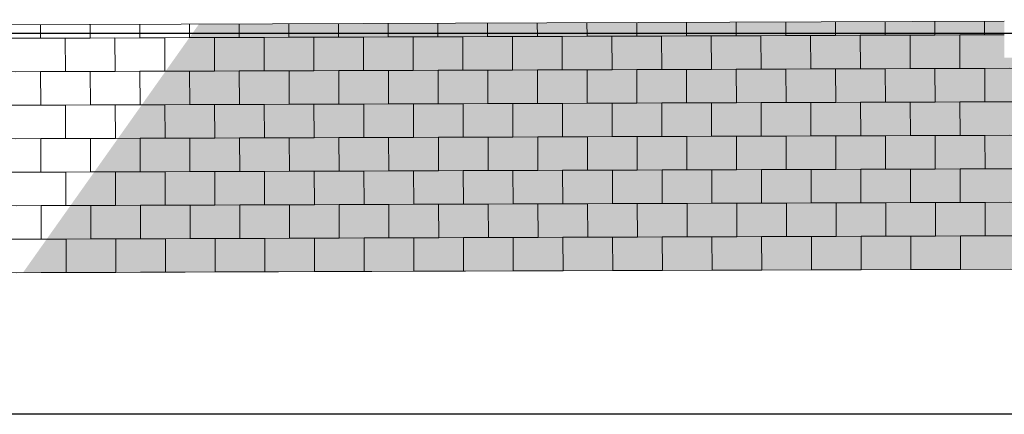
# Model space of a CAD drawing. Header units: millimetres. Extents: x 45224 to 83436, y 34576 to 50300.
# Tile 9 of 27: x 57993 to 61956, y 36143 to 37734. Entities that reach past the tile are written whole.
import ezdxf

# ---------------------------------------------------------------- set-up
doc = ezdxf.new("R2010")
doc.units = ezdxf.units.MM
doc.header["$LTSCALE"] = 0.5
doc.header["$MEASUREMENT"] = 0
doc.linetypes.add('PLINE', pattern=[0])
doc.layers.add('0(Nye konstruksjoner)', color=7, linetype='Continuous')
doc.layers.add('761- Veger (kjøreveger_ sykkel- og gangveier mv)(Nye konstruksjoner)', color=7, linetype='Continuous')
doc.layers.add('255- Gulvoverflate(Nye konstruksjoner)', color=7, linetype='Continuous', lineweight=0)
doc.layers.add('256- Faste himlinger og overflatebehandling(Nye konstruksjoner)', color=7, linetype='Continuous', lineweight=0)

# ---------------------------------------------------------------- blocks, each defined once
blk = doc.blocks.new('*X371', base_point=(6224918.5, 0))
at = {"layer": '255- Gulvoverflate(Nye konstruksjoner)', "linetype": 'PLINE'}
for p, q in [((58076.6, 37714.2), (58076.7, 37659.2)), ((58276.7, 37659.9), (58276.6, 37714.9)), ((58276.6, 37714.9), (58276.7, 37659.9)), ((58476.6, 37715.6), (58476.7, 37660.6)), ((58676.7, 37661.3), (58676.6, 37716.3)), ((58676.6, 37716.3), (58676.7, 37661.3)), ((58876.6, 37717), (58876.7, 37662)), ((59076.7, 37662.7), (59076.6, 37717.7)), ((59076.6, 37717.7), (59076.7, 37662.7)), ((59276.5, 37718.4), (59276.7, 37663.4)), ((59476.7, 37664.1), (59476.5, 37719.1)), ((59476.5, 37719.1), (59476.7, 37664.1)), ((59676.5, 37719.7), (59676.7, 37664.8)), ((59876.7, 37665.4), (59876.5, 37720.4)), ((59876.5, 37720.4), (59876.7, 37665.4)), ((60076.5, 37721.1), (60076.7, 37666.1)), ((60276.7, 37666.8), (60276.5, 37721.8)), ((60276.5, 37721.8), (60276.7, 37666.8)), ((60476.5, 37722.5), (60476.7, 37667.5)), ((60676.7, 37668.2), (60676.5, 37723.2)), ((60676.5, 37723.2), (60676.7, 37668.2)), ((60876.5, 37723.9), (60876.7, 37668.9)), ((61076.7, 37669.6), (61076.5, 37724.6)), ((61076.5, 37724.6), (61076.7, 37669.6)), ((61276.5, 37725.3), (61276.7, 37670.3)), ((61476.7, 37671), (61476.5, 37726)), ((61476.5, 37726), (61476.7, 37671)), ((61676.5, 37726.7), (61676.7, 37671.7)), ((61876.7, 37672.4), (61876.5, 37727.4)), ((61876.5, 37727.4), (61876.7, 37672.4)), ((58076.7, 37659.2), (57876.7, 37658.5)), ((58276.7, 37659.9), (58076.7, 37659.2)), ((58076.7, 37659.2), (58176.7, 37659.5)), ((58176.7, 37659.5), (58376.7, 37660.2)), ((58177.2, 37524.5), (58176.7, 37659.5)), ((58176.7, 37659.5), (58177.2, 37524.5)), ((58476.7, 37660.6), (58276.7, 37659.9)), ((58376.7, 37660.2), (58377.2, 37525.2)), ((58676.7, 37661.3), (58476.7, 37660.6)), ((58476.7, 37660.6), (58576.7, 37660.9)), ((58576.7, 37660.9), (58776.7, 37661.6)), ((58577.2, 37525.9), (58576.7, 37660.9)), ((58576.7, 37660.9), (58577.2, 37525.9)), ((58876.7, 37662), (58676.7, 37661.3)), ((58776.7, 37661.6), (58777.2, 37526.6)), ((59076.7, 37662.7), (58876.7, 37662)), ((58876.7, 37662), (58976.7, 37662.3)), ((58976.7, 37662.3), (59176.7, 37663)), ((58977.2, 37527.3), (58976.7, 37662.3)), ((58976.7, 37662.3), (58977.2, 37527.3)), ((59276.7, 37663.4), (59076.7, 37662.7)), ((59176.7, 37663), (59177.2, 37528)), ((59476.7, 37664.1), (59276.7, 37663.4)), ((59276.7, 37663.4), (59376.7, 37663.7)), ((59376.7, 37663.7), (59576.7, 37664.4)), ((59377.2, 37528.7), (59376.7, 37663.7)), ((59376.7, 37663.7), (59377.2, 37528.7)), ((59676.7, 37664.8), (59476.7, 37664.1)), ((59576.7, 37664.4), (59577.2, 37529.4)), ((59876.7, 37665.4), (59676.7, 37664.8)), ((59676.7, 37664.8), (59776.7, 37665.1)), ((59776.7, 37665.1), (59976.7, 37665.8)), ((59777.2, 37530.1), (59776.7, 37665.1)), ((59776.7, 37665.1), (59777.2, 37530.1)), ((60076.7, 37666.1), (59876.7, 37665.4)), ((59976.7, 37665.8), (59977.2, 37530.8)), ((60276.7, 37666.8), (60076.7, 37666.1)), ((60076.7, 37666.1), (60176.7, 37666.5)), ((60176.7, 37666.5), (60376.7, 37667.2)), ((60177.2, 37531.5), (60176.7, 37666.5)), ((60176.7, 37666.5), (60177.2, 37531.5)), ((60476.7, 37667.5), (60276.7, 37666.8)), ((60376.7, 37667.2), (60377.2, 37532.2)), ((60676.7, 37668.2), (60476.7, 37667.5)), ((60476.7, 37667.5), (60576.7, 37667.9)), ((60576.7, 37667.9), (60776.7, 37668.6)), ((60577.2, 37532.9), (60576.7, 37667.9)), ((60576.7, 37667.9), (60577.2, 37532.9)), ((60876.7, 37668.9), (60676.7, 37668.2)), ((60776.7, 37668.6), (60777.2, 37533.6)), ((61076.7, 37669.6), (60876.7, 37668.9)), ((60876.7, 37668.9), (60976.7, 37669.3)), ((60976.7, 37669.3), (61176.7, 37670)), ((60977.2, 37534.3), (60976.7, 37669.3)), ((60976.7, 37669.3), (60977.2, 37534.3)), ((61276.7, 37670.3), (61076.7, 37669.6)), ((61176.7, 37670), (61177.2, 37535)), ((61476.7, 37671), (61276.7, 37670.3)), ((61276.7, 37670.3), (61376.7, 37670.7)), ((61376.7, 37670.7), (61576.7, 37671.4)), ((61377.2, 37535.7), (61376.7, 37670.7)), ((61376.7, 37670.7), (61377.2, 37535.7)), ((61676.7, 37671.7), (61476.7, 37671)), ((61576.7, 37671.4), (61577.2, 37536.4)), ((61876.7, 37672.4), (61676.7, 37671.7)), ((61676.7, 37671.7), (61776.7, 37672.1)), ((61776.7, 37672.1), (61956.2, 37672.7)), ((61777.2, 37537.1), (61776.7, 37672.1)), ((61776.7, 37672.1), (61777.2, 37537.1)), ((61956.2, 37672.7), (61876.7, 37672.4)), ((59677.2, 37529.8), (59877.2, 37530.4)), ((59977.2, 37530.8), (59777.2, 37530.1)), ((59877.2, 37530.4), (60077.2, 37531.1)), ((59877.7, 37395.4), (59877.2, 37530.4)), ((59877.2, 37530.4), (59877.7, 37395.4)), ((60077.2, 37531.1), (59977.2, 37530.8)), ((60077.2, 37531.1), (60277.2, 37531.8)), ((60177.2, 37531.5), (60077.2, 37531.1)), ((60077.2, 37531.1), (60077.7, 37396.1)), ((60377.2, 37532.2), (60177.2, 37531.5)), ((60277.2, 37531.8), (60477.2, 37532.5)), ((60277.7, 37396.8), (60277.2, 37531.8)), ((60277.2, 37531.8), (60277.7, 37396.8)), ((60477.2, 37532.5), (60377.2, 37532.2)), ((60477.2, 37532.5), (60677.2, 37533.2)), ((60577.2, 37532.9), (60477.2, 37532.5)), ((60477.2, 37532.5), (60477.7, 37397.5)), ((60777.2, 37533.6), (60577.2, 37532.9)), ((60677.2, 37533.2), (60877.2, 37533.9)), ((60677.7, 37398.2), (60677.2, 37533.2)), ((60677.2, 37533.2), (60677.7, 37398.2)), ((60877.2, 37533.9), (60777.2, 37533.6)), ((60877.2, 37533.9), (61077.2, 37534.6)), ((60977.2, 37534.3), (60877.2, 37533.9)), ((60877.2, 37533.9), (60877.7, 37398.9)), ((61177.2, 37535), (60977.2, 37534.3)), ((61077.2, 37534.6), (61277.2, 37535.3)), ((61077.7, 37399.6), (61077.2, 37534.6)), ((61077.2, 37534.6), (61077.7, 37399.6)), ((61277.2, 37535.3), (61177.2, 37535)), ((61277.2, 37535.3), (61477.2, 37536)), ((61377.2, 37535.7), (61277.2, 37535.3)), ((61277.2, 37535.3), (61277.7, 37400.3)), ((61577.2, 37536.4), (61377.2, 37535.7)), ((61477.2, 37536), (61677.2, 37536.7)), ((61477.7, 37401), (61477.2, 37536)), ((61477.2, 37536), (61477.7, 37401)), ((61677.2, 37536.7), (61577.2, 37536.4)), ((61677.2, 37536.7), (61877.2, 37537.4)), ((61777.2, 37537.1), (61677.2, 37536.7)), ((61677.2, 37536.7), (61677.7, 37401.7)), ((61977.2, 37537.8), (61777.2, 37537.1)), ((61877.2, 37537.4), (62077.2, 37538.1)), ((61877.7, 37402.4), (61877.2, 37537.4)), ((61877.2, 37537.4), (61877.7, 37402.4)), ((57877.2, 37523.5), (58077.2, 37524.2)), ((58077.2, 37524.2), (57977.2, 37523.8)), ((58077.2, 37524.2), (58277.2, 37524.9)), ((58177.2, 37524.5), (58077.2, 37524.2)), ((58077.2, 37524.2), (58077.7, 37389.2)), ((58377.2, 37525.2), (58177.2, 37524.5)), ((58277.2, 37524.9), (58477.2, 37525.6)), ((58277.7, 37389.9), (58277.2, 37524.9)), ((58277.2, 37524.9), (58277.7, 37389.9)), ((58477.2, 37525.6), (58377.2, 37525.2)), ((58477.2, 37525.6), (58677.2, 37526.3)), ((58577.2, 37525.9), (58477.2, 37525.6)), ((58477.2, 37525.6), (58477.7, 37390.6)), ((58777.2, 37526.6), (58577.2, 37525.9)), ((58677.2, 37526.3), (58877.2, 37527)), ((58677.7, 37391.3), (58677.2, 37526.3)), ((58677.2, 37526.3), (58677.7, 37391.3)), ((58877.2, 37527), (58777.2, 37526.6)), ((58877.2, 37527), (59077.2, 37527.7)), ((58977.2, 37527.3), (58877.2, 37527)), ((58877.2, 37527), (58877.7, 37392)), ((59177.2, 37528), (58977.2, 37527.3)), ((59077.2, 37527.7), (59277.2, 37528.4)), ((59077.7, 37392.7), (59077.2, 37527.7)), ((59077.2, 37527.7), (59077.7, 37392.7)), ((59277.2, 37528.4), (59177.2, 37528)), ((59277.2, 37528.4), (59477.2, 37529.1)), ((59377.2, 37528.7), (59277.2, 37528.4)), ((59277.2, 37528.4), (59277.7, 37393.4)), ((59577.2, 37529.4), (59377.2, 37528.7)), ((59477.2, 37529.1), (59677.2, 37529.8)), ((59477.7, 37394.1), (59477.2, 37529.1)), ((59477.2, 37529.1), (59477.7, 37394.1)), ((59677.2, 37529.8), (59577.2, 37529.4)), ((59777.2, 37530.1), (59677.2, 37529.8)), ((59677.2, 37529.8), (59677.7, 37394.8)), ((58077.7, 37389.2), (57877.7, 37388.5)), ((58277.7, 37389.9), (58077.7, 37389.2)), ((58077.7, 37389.2), (58177.7, 37389.5)), ((58177.7, 37389.5), (58377.7, 37390.2)), ((58178.2, 37254.5), (58177.7, 37389.5)), ((58177.7, 37389.5), (58178.2, 37254.5)), ((58477.7, 37390.6), (58277.7, 37389.9)), ((58377.7, 37390.2), (58378.2, 37255.2)), ((58677.7, 37391.3), (58477.7, 37390.6)), ((58477.7, 37390.6), (58577.7, 37390.9)), ((58577.7, 37390.9), (58777.7, 37391.6)), ((58578.2, 37255.9), (58577.7, 37390.9)), ((58577.7, 37390.9), (58578.2, 37255.9)), ((58877.7, 37392), (58677.7, 37391.3)), ((58777.7, 37391.6), (58778.2, 37256.6)), ((59077.7, 37392.7), (58877.7, 37392)), ((58877.7, 37392), (58977.7, 37392.3)), ((58977.7, 37392.3), (59177.7, 37393)), ((58978.2, 37257.3), (58977.7, 37392.3)), ((58977.7, 37392.3), (58978.2, 37257.3)), ((59277.7, 37393.4), (59077.7, 37392.7)), ((59177.7, 37393), (59178.2, 37258)), ((59477.7, 37394.1), (59277.7, 37393.4)), ((59277.7, 37393.4), (59377.7, 37393.7)), ((59377.7, 37393.7), (59577.7, 37394.4)), ((59378.2, 37258.7), (59377.7, 37393.7)), ((59377.7, 37393.7), (59378.2, 37258.7)), ((59677.7, 37394.8), (59477.7, 37394.1)), ((59577.7, 37394.4), (59578.2, 37259.4)), ((59877.7, 37395.4), (59677.7, 37394.8)), ((59677.7, 37394.8), (59777.7, 37395.1)), ((59777.7, 37395.1), (59977.7, 37395.8)), ((59778.2, 37260.1), (59777.7, 37395.1)), ((59777.7, 37395.1), (59778.2, 37260.1)), ((60077.7, 37396.1), (59877.7, 37395.4)), ((59977.7, 37395.8), (59978.2, 37260.8)), ((60277.7, 37396.8), (60077.7, 37396.1)), ((60077.7, 37396.1), (60177.7, 37396.5)), ((60177.7, 37396.5), (60377.7, 37397.2)), ((60178.1, 37261.5), (60177.7, 37396.5)), ((60177.7, 37396.5), (60178.1, 37261.5)), ((60477.7, 37397.5), (60277.7, 37396.8)), ((60377.7, 37397.2), (60378.1, 37262.2)), ((60677.7, 37398.2), (60477.7, 37397.5)), ((60477.7, 37397.5), (60577.7, 37397.9)), ((60577.7, 37397.9), (60777.7, 37398.6)), ((60578.1, 37262.9), (60577.7, 37397.9)), ((60577.7, 37397.9), (60578.1, 37262.9)), ((60877.7, 37398.9), (60677.7, 37398.2)), ((60777.7, 37398.6), (60778.1, 37263.6)), ((61077.7, 37399.6), (60877.7, 37398.9)), ((60877.7, 37398.9), (60977.7, 37399.3)), ((60977.7, 37399.3), (61177.7, 37400)), ((60978.1, 37264.3), (60977.7, 37399.3)), ((60977.7, 37399.3), (60978.1, 37264.3)), ((61277.7, 37400.3), (61077.7, 37399.6)), ((61177.7, 37400), (61178.1, 37265)), ((61477.7, 37401), (61277.7, 37400.3)), ((61277.7, 37400.3), (61377.7, 37400.7)), ((61377.7, 37400.7), (61577.7, 37401.4)), ((61378.1, 37265.7), (61377.7, 37400.7)), ((61377.7, 37400.7), (61378.1, 37265.7)), ((61677.7, 37401.7), (61477.7, 37401)), ((61577.7, 37401.4), (61578.1, 37266.4)), ((61877.7, 37402.4), (61677.7, 37401.7)), ((61677.7, 37401.7), (61777.7, 37402.1)), ((61777.7, 37402.1), (61977.7, 37402.8)), ((61778.1, 37267.1), (61777.7, 37402.1)), ((61777.7, 37402.1), (61778.1, 37267.1)), ((62077.7, 37403.1), (61877.7, 37402.4)), ((57878.2, 37253.5), (58078.2, 37254.2)), ((58078.2, 37254.2), (57978.2, 37253.8)), ((58078.2, 37254.2), (58278.2, 37254.9)), ((58178.2, 37254.5), (58078.2, 37254.2)), ((58078.2, 37254.2), (58078.6, 37119.2)), ((58378.2, 37255.2), (58178.2, 37254.5)), ((58278.2, 37254.9), (58478.2, 37255.6)), ((58278.6, 37119.9), (58278.2, 37254.9)), ((58278.2, 37254.9), (58278.6, 37119.9)), ((58478.2, 37255.6), (58378.2, 37255.2)), ((58478.2, 37255.6), (58678.2, 37256.3)), ((58578.2, 37255.9), (58478.2, 37255.6)), ((58478.2, 37255.6), (58478.6, 37120.6)), ((58778.2, 37256.6), (58578.2, 37255.9)), ((58678.2, 37256.3), (58878.2, 37257)), ((58678.6, 37121.3), (58678.2, 37256.3)), ((58678.2, 37256.3), (58678.6, 37121.3)), ((58878.2, 37257), (58778.2, 37256.6)), ((58878.2, 37257), (59078.2, 37257.7)), ((58978.2, 37257.3), (58878.2, 37257)), ((58878.2, 37257), (58878.6, 37122)), ((59178.2, 37258), (58978.2, 37257.3)), ((59078.2, 37257.7), (59278.2, 37258.4)), ((59078.6, 37122.7), (59078.2, 37257.7)), ((59078.2, 37257.7), (59078.6, 37122.7)), ((59278.2, 37258.4), (59178.2, 37258)), ((59278.2, 37258.4), (59478.2, 37259.1)), ((59378.2, 37258.7), (59278.2, 37258.4)), ((59278.2, 37258.4), (59278.6, 37123.4)), ((59578.2, 37259.4), (59378.2, 37258.7)), ((59478.2, 37259.1), (59678.2, 37259.8)), ((59478.6, 37124.1), (59478.2, 37259.1)), ((59478.2, 37259.1), (59478.6, 37124.1)), ((59678.2, 37259.8), (59578.2, 37259.4)), ((59678.2, 37259.8), (59878.2, 37260.5)), ((59778.2, 37260.1), (59678.2, 37259.8)), ((59678.2, 37259.8), (59678.6, 37124.8)), ((59978.2, 37260.8), (59778.2, 37260.1)), ((59878.2, 37260.5), (60078.1, 37261.1)), ((59878.6, 37125.5), (59878.2, 37260.5)), ((59878.2, 37260.5), (59878.6, 37125.5)), ((60078.1, 37261.1), (59978.2, 37260.8)), ((60078.1, 37261.1), (60278.1, 37261.8)), ((60178.1, 37261.5), (60078.1, 37261.1)), ((60078.1, 37261.1), (60078.6, 37126.1)), ((60378.1, 37262.2), (60178.1, 37261.5)), ((60278.1, 37261.8), (60478.1, 37262.5)), ((60278.6, 37126.8), (60278.1, 37261.8)), ((60278.1, 37261.8), (60278.6, 37126.8)), ((60478.1, 37262.5), (60378.1, 37262.2)), ((60478.1, 37262.5), (60678.1, 37263.2)), ((60578.1, 37262.9), (60478.1, 37262.5)), ((60478.1, 37262.5), (60478.6, 37127.5)), ((60778.1, 37263.6), (60578.1, 37262.9)), ((60678.1, 37263.2), (60878.1, 37263.9)), ((60678.6, 37128.2), (60678.1, 37263.2)), ((60678.1, 37263.2), (60678.6, 37128.2)), ((60878.1, 37263.9), (60778.1, 37263.6)), ((60878.1, 37263.9), (61078.1, 37264.6)), ((60978.1, 37264.3), (60878.1, 37263.9)), ((60878.1, 37263.9), (60878.6, 37128.9)), ((61178.1, 37265), (60978.1, 37264.3)), ((61078.1, 37264.6), (61278.1, 37265.3)), ((61078.6, 37129.6), (61078.1, 37264.6)), ((61078.1, 37264.6), (61078.6, 37129.6)), ((61278.1, 37265.3), (61178.1, 37265)), ((61278.1, 37265.3), (61478.1, 37266)), ((61378.1, 37265.7), (61278.1, 37265.3)), ((61278.1, 37265.3), (61278.6, 37130.3)), ((61578.1, 37266.4), (61378.1, 37265.7)), ((61478.1, 37266), (61678.1, 37266.7)), ((61478.6, 37131), (61478.1, 37266)), ((61478.1, 37266), (61478.6, 37131)), ((61678.1, 37266.7), (61578.1, 37266.4)), ((61678.1, 37266.7), (61878.1, 37267.4)), ((61778.1, 37267.1), (61678.1, 37266.7)), ((61678.1, 37266.7), (61678.6, 37131.7)), ((61978.1, 37267.8), (61778.1, 37267.1)), ((61878.1, 37267.4), (62078.1, 37268.1)), ((61878.6, 37132.4), (61878.1, 37267.4)), ((61878.1, 37267.4), (61878.6, 37132.4)), ((58078.6, 37119.2), (57878.6, 37118.5)), ((58278.6, 37119.9), (58078.6, 37119.2)), ((58078.6, 37119.2), (58178.6, 37119.5)), ((58178.6, 37119.5), (58378.6, 37120.2)), ((58179.1, 36984.5), (58178.6, 37119.5)), ((58178.6, 37119.5), (58179.1, 36984.5)), ((58478.6, 37120.6), (58278.6, 37119.9)), ((58378.6, 37120.2), (58379.1, 36985.2)), ((58678.6, 37121.3), (58478.6, 37120.6)), ((58478.6, 37120.6), (58578.6, 37120.9)), ((58578.6, 37120.9), (58778.6, 37121.6)), ((58579.1, 36985.9), (58578.6, 37120.9)), ((58578.6, 37120.9), (58579.1, 36985.9)), ((58878.6, 37122), (58678.6, 37121.3)), ((58778.6, 37121.6), (58779.1, 36986.6)), ((59078.6, 37122.7), (58878.6, 37122)), ((58878.6, 37122), (58978.6, 37122.3)), ((58978.6, 37122.3), (59178.6, 37123)), ((58979.1, 36987.3), (58978.6, 37122.3)), ((58978.6, 37122.3), (58979.1, 36987.3)), ((59278.6, 37123.4), (59078.6, 37122.7)), ((59178.6, 37123), (59179.1, 36988)), ((59478.6, 37124.1), (59278.6, 37123.4)), ((59278.6, 37123.4), (59378.6, 37123.7)), ((59378.6, 37123.7), (59578.6, 37124.4)), ((59379.1, 36988.7), (59378.6, 37123.7)), ((59378.6, 37123.7), (59379.1, 36988.7)), ((59678.6, 37124.8), (59478.6, 37124.1)), ((59578.6, 37124.4), (59579.1, 36989.4)), ((59878.6, 37125.5), (59678.6, 37124.8)), ((59678.6, 37124.8), (59778.6, 37125.1)), ((59778.6, 37125.1), (59978.6, 37125.8)), ((59779.1, 36990.1), (59778.6, 37125.1)), ((59778.6, 37125.1), (59779.1, 36990.1)), ((60078.6, 37126.1), (59878.6, 37125.5)), ((59978.6, 37125.8), (59979.1, 36990.8)), ((60278.6, 37126.8), (60078.6, 37126.1)), ((60078.6, 37126.1), (60178.6, 37126.5)), ((60178.6, 37126.5), (60378.6, 37127.2)), ((60179.1, 36991.5), (60178.6, 37126.5)), ((60178.6, 37126.5), (60179.1, 36991.5)), ((60478.6, 37127.5), (60278.6, 37126.8)), ((60378.6, 37127.2), (60379.1, 36992.2)), ((60678.6, 37128.2), (60478.6, 37127.5)), ((60478.6, 37127.5), (60578.6, 37127.9)), ((60578.6, 37127.9), (60778.6, 37128.6)), ((60579.1, 36992.9), (60578.6, 37127.9)), ((60578.6, 37127.9), (60579.1, 36992.9)), ((60878.6, 37128.9), (60678.6, 37128.2)), ((60778.6, 37128.6), (60779.1, 36993.6)), ((61078.6, 37129.6), (60878.6, 37128.9)), ((60878.6, 37128.9), (60978.6, 37129.3)), ((60978.6, 37129.3), (61178.6, 37130)), ((60979.1, 36994.3), (60978.6, 37129.3)), ((60978.6, 37129.3), (60979.1, 36994.3)), ((61278.6, 37130.3), (61078.6, 37129.6)), ((61178.6, 37130), (61179.1, 36995)), ((61478.6, 37131), (61278.6, 37130.3)), ((61278.6, 37130.3), (61378.6, 37130.7)), ((61378.6, 37130.7), (61578.6, 37131.4)), ((61379.1, 36995.7), (61378.6, 37130.7)), ((61378.6, 37130.7), (61379.1, 36995.7)), ((61678.6, 37131.7), (61478.6, 37131)), ((61578.6, 37131.4), (61579.1, 36996.4)), ((61878.6, 37132.4), (61678.6, 37131.7)), ((61678.6, 37131.7), (61778.6, 37132.1)), ((61778.6, 37132.1), (61978.6, 37132.8)), ((61779.1, 36997.1), (61778.6, 37132.1)), ((61778.6, 37132.1), (61779.1, 36997.1)), ((62078.6, 37133.1), (61878.6, 37132.4)), ((57879.1, 36983.5), (58079.1, 36984.2)), ((58079.1, 36984.2), (57979.1, 36983.8)), ((58079.1, 36984.2), (58279.1, 36984.9)), ((58179.1, 36984.5), (58079.1, 36984.2)), ((58079.1, 36984.2), (58079.6, 36849.2)), ((58379.1, 36985.2), (58179.1, 36984.5)), ((58279.1, 36984.9), (58479.1, 36985.6)), ((58279.6, 36849.9), (58279.1, 36984.9)), ((58279.1, 36984.9), (58279.6, 36849.9)), ((58479.1, 36985.6), (58379.1, 36985.2)), ((58479.1, 36985.6), (58679.1, 36986.3)), ((58579.1, 36985.9), (58479.1, 36985.6)), ((58479.1, 36985.6), (58479.6, 36850.6)), ((58779.1, 36986.6), (58579.1, 36985.9)), ((58679.1, 36986.3), (58879.1, 36987)), ((58679.6, 36851.3), (58679.1, 36986.3)), ((58679.1, 36986.3), (58679.6, 36851.3)), ((58879.1, 36987), (58779.1, 36986.6)), ((58879.1, 36987), (59079.1, 36987.7)), ((58979.1, 36987.3), (58879.1, 36987)), ((58879.1, 36987), (58879.6, 36852)), ((59179.1, 36988), (58979.1, 36987.3)), ((59079.1, 36987.7), (59279.1, 36988.4)), ((59079.6, 36852.7), (59079.1, 36987.7)), ((59079.1, 36987.7), (59079.6, 36852.7)), ((59279.1, 36988.4), (59179.1, 36988)), ((59279.1, 36988.4), (59479.1, 36989.1)), ((59379.1, 36988.7), (59279.1, 36988.4)), ((59279.1, 36988.4), (59279.6, 36853.4)), ((59579.1, 36989.4), (59379.1, 36988.7)), ((59479.1, 36989.1), (59679.1, 36989.8)), ((59479.6, 36854.1), (59479.1, 36989.1)), ((59479.1, 36989.1), (59479.6, 36854.1)), ((59679.1, 36989.8), (59579.1, 36989.4)), ((59679.1, 36989.8), (59879.1, 36990.5)), ((59779.1, 36990.1), (59679.1, 36989.8)), ((59679.1, 36989.8), (59679.6, 36854.8)), ((59979.1, 36990.8), (59779.1, 36990.1)), ((59879.1, 36990.5), (60079.1, 36991.2)), ((59879.6, 36855.5), (59879.1, 36990.5)), ((59879.1, 36990.5), (59879.6, 36855.5)), ((60079.1, 36991.2), (59979.1, 36990.8)), ((60079.1, 36991.2), (60279.1, 36991.8)), ((60179.1, 36991.5), (60079.1, 36991.2)), ((60079.1, 36991.2), (60079.6, 36856.2)), ((60379.1, 36992.2), (60179.1, 36991.5)), ((60279.1, 36991.8), (60479.1, 36992.5)), ((60279.6, 36856.8), (60279.1, 36991.8)), ((60279.1, 36991.8), (60279.6, 36856.8)), ((60479.1, 36992.5), (60379.1, 36992.2)), ((60479.1, 36992.5), (60679.1, 36993.2)), ((60579.1, 36992.9), (60479.1, 36992.5)), ((60479.1, 36992.5), (60479.6, 36857.5)), ((60779.1, 36993.6), (60579.1, 36992.9)), ((60679.1, 36993.2), (60879.1, 36993.9)), ((60679.6, 36858.2), (60679.1, 36993.2)), ((60679.1, 36993.2), (60679.6, 36858.2)), ((60879.1, 36993.9), (60779.1, 36993.6)), ((60879.1, 36993.9), (61079.1, 36994.6)), ((60979.1, 36994.3), (60879.1, 36993.9)), ((60879.1, 36993.9), (60879.6, 36858.9)), ((61179.1, 36995), (60979.1, 36994.3)), ((61079.1, 36994.6), (61279.1, 36995.3)), ((61079.6, 36859.6), (61079.1, 36994.6)), ((61079.1, 36994.6), (61079.6, 36859.6)), ((61279.1, 36995.3), (61179.1, 36995)), ((61279.1, 36995.3), (61479.1, 36996)), ((61379.1, 36995.7), (61279.1, 36995.3)), ((61279.1, 36995.3), (61279.6, 36860.3)), ((61579.1, 36996.4), (61379.1, 36995.7)), ((61479.1, 36996), (61679.1, 36996.7)), ((61479.6, 36861), (61479.1, 36996)), ((61479.1, 36996), (61479.6, 36861)), ((61679.1, 36996.7), (61579.1, 36996.4)), ((61679.1, 36996.7), (61879.1, 36997.4)), ((61779.1, 36997.1), (61679.1, 36996.7)), ((61679.1, 36996.7), (61679.6, 36861.7)), ((61979.1, 36997.8), (61779.1, 36997.1)), ((61879.1, 36997.4), (62079.1, 36998.1)), ((61879.6, 36862.4), (61879.1, 36997.4)), ((61879.1, 36997.4), (61879.6, 36862.4)), ((60279.6, 36856.8), (60079.6, 36856.2)), ((60179.6, 36856.5), (60379.6, 36857.2)), ((60479.6, 36857.5), (60279.6, 36856.8)), ((60379.6, 36857.2), (60380, 36722.2)), ((60679.6, 36858.2), (60479.6, 36857.5)), ((60479.6, 36857.5), (60579.6, 36857.9)), ((60579.6, 36857.9), (60779.6, 36858.6)), ((60580, 36722.9), (60579.6, 36857.9)), ((60579.6, 36857.9), (60580, 36722.9)), ((60879.6, 36858.9), (60679.6, 36858.2)), ((60779.6, 36858.6), (60780, 36723.6)), ((61079.6, 36859.6), (60879.6, 36858.9)), ((60879.6, 36858.9), (60979.6, 36859.3)), ((60979.6, 36859.3), (61179.6, 36860)), ((60980, 36724.3), (60979.6, 36859.3)), ((60979.6, 36859.3), (60980, 36724.3)), ((61279.6, 36860.3), (61079.6, 36859.6)), ((61179.6, 36860), (61180, 36725)), ((61479.6, 36861), (61279.6, 36860.3)), ((61279.6, 36860.3), (61379.6, 36860.7)), ((61379.6, 36860.7), (61579.6, 36861.4)), ((61380, 36725.7), (61379.6, 36860.7)), ((61379.6, 36860.7), (61380, 36725.7)), ((61679.6, 36861.7), (61479.6, 36861)), ((61579.6, 36861.4), (61580, 36726.4)), ((61879.6, 36862.4), (61679.6, 36861.7)), ((61679.6, 36861.7), (61779.6, 36862.1)), ((61779.6, 36862.1), (61979.6, 36862.8)), ((61780, 36727.1), (61779.6, 36862.1)), ((61779.6, 36862.1), (61780, 36727.1)), ((62079.6, 36863.1), (61879.6, 36862.4)), ((58079.6, 36849.2), (57879.6, 36848.5)), ((58279.6, 36849.9), (58079.6, 36849.2)), ((58079.6, 36849.2), (58179.6, 36849.5)), ((58179.6, 36849.5), (58379.6, 36850.2)), ((58180, 36714.5), (58179.6, 36849.5)), ((58179.6, 36849.5), (58180, 36714.5)), ((58479.6, 36850.6), (58279.6, 36849.9)), ((58379.6, 36850.2), (58380, 36715.2)), ((58679.6, 36851.3), (58479.6, 36850.6)), ((58479.6, 36850.6), (58579.6, 36850.9)), ((58579.6, 36850.9), (58779.6, 36851.6)), ((58580, 36715.9), (58579.6, 36850.9)), ((58579.6, 36850.9), (58580, 36715.9)), ((58879.6, 36852), (58679.6, 36851.3)), ((58779.6, 36851.6), (58780, 36716.6)), ((59079.6, 36852.7), (58879.6, 36852)), ((58879.6, 36852), (58979.6, 36852.3)), ((58979.6, 36852.3), (59179.6, 36853)), ((58980, 36717.3), (58979.6, 36852.3)), ((58979.6, 36852.3), (58980, 36717.3)), ((59279.6, 36853.4), (59079.6, 36852.7)), ((59179.6, 36853), (59180, 36718)), ((59479.6, 36854.1), (59279.6, 36853.4)), ((59279.6, 36853.4), (59379.6, 36853.7)), ((59379.6, 36853.7), (59579.6, 36854.4)), ((59380, 36718.7), (59379.6, 36853.7)), ((59379.6, 36853.7), (59380, 36718.7)), ((59679.6, 36854.8), (59479.6, 36854.1)), ((59579.6, 36854.4), (59580, 36719.4)), ((59879.6, 36855.5), (59679.6, 36854.8)), ((59679.6, 36854.8), (59779.6, 36855.1)), ((59779.6, 36855.1), (59979.6, 36855.8)), ((59780, 36720.1), (59779.6, 36855.1)), ((59779.6, 36855.1), (59780, 36720.1)), ((60079.6, 36856.2), (59879.6, 36855.5)), ((59979.6, 36855.8), (59980, 36720.8)), ((60079.6, 36856.2), (60179.6, 36856.5)), ((60180, 36721.5), (60179.6, 36856.5)), ((60179.6, 36856.5), (60180, 36721.5)), ((58080, 36714.2), (57980, 36713.8)), ((58180, 36714.5), (58080, 36714.2)), ((58380, 36715.2), (58180, 36714.5)), ((58480, 36715.6), (58380, 36715.2)), ((58580, 36715.9), (58480, 36715.6)), ((58780, 36716.6), (58580, 36715.9)), ((58880, 36717), (58780, 36716.6)), ((58980, 36717.3), (58880, 36717)), ((59180, 36718), (58980, 36717.3)), ((59280, 36718.4), (59180, 36718)), ((59380, 36718.7), (59280, 36718.4)), ((59580, 36719.4), (59380, 36718.7)), ((59680, 36719.8), (59580, 36719.4)), ((59780, 36720.1), (59680, 36719.8)), ((59980, 36720.8), (59780, 36720.1)), ((60080, 36721.2), (59980, 36720.8)), ((60180, 36721.5), (60080, 36721.2)), ((60380, 36722.2), (60180, 36721.5)), ((60480, 36722.5), (60380, 36722.2)), ((60580, 36722.9), (60480, 36722.5)), ((60780, 36723.6), (60580, 36722.9)), ((60880, 36723.9), (60780, 36723.6)), ((60980, 36724.3), (60880, 36723.9)), ((61180, 36725), (60980, 36724.3)), ((61280, 36725.3), (61180, 36725)), ((61380, 36725.7), (61280, 36725.3)), ((61580, 36726.4), (61380, 36725.7)), ((61680, 36726.7), (61580, 36726.4)), ((61780, 36727.1), (61680, 36726.7)), ((61980, 36727.8), (61780, 36727.1))]:
    blk.add_line(p, q, dxfattribs=at)

msp = doc.modelspace()

# ---------------------------------------------------------------- hatches: boundary and pattern name
at = {"layer": '761- Veger (kjøreveger_ sykkel- og gangveier mv)(Nye konstruksjoner)', "linetype": 'Continuous'}
msp.add_hatch(color=256, dxfattribs=at).paths.add_polyline_path([(58006.3, 36713.9), (63680.1, 36733.7), (63677.1, 37580), (61956.2, 37580), (61956.2, 37727.7), (58715.1, 37716.4)])

# ---------------------------------------------------------------- linework, layer by layer
at = {"layer": '0(Nye konstruksjoner)', "linetype": 'PLINE', "flags": 128}
msp.add_lwpolyline([(45226.6, 37680), (64045.6, 37680), (64045.6, 38800), (71854.2, 38800), (71890.2, 38809.5), (72286.4, 39180.9), (73241.2, 40464.5), (73802.1, 40908.7), (74343.1, 41078.3), (79481.3, 41080), (79581.3, 40981.3), (80253.9, 40722.5), (80934.3, 40737.2), (82364.3, 40880), (83122.5, 40818.8), (83422.3, 40700), (83422.3, 38800), (83422.3, 36142.8), (45226.6, 36142.8)], close=True, dxfattribs=at)
at = {"layer": '256- Faste himlinger og overflatebehandling(Nye konstruksjoner)', "linetype": 'PLINE'}
for p, q in [((56076.6, 37707.2), (61956.2, 37727.7)), ((56604, 36709), (63680.1, 36733.7))]:
    msp.add_line(p, q, dxfattribs=at)

# ---------------------------------------------------------------- block references
at = {"layer": '761- Veger (kjøreveger_ sykkel- og gangveier mv)(Nye konstruksjoner)'}
msp.add_blockref('*X371', (6224918.5, 0), dxfattribs=at)

doc.saveas('drawing.dxf')
